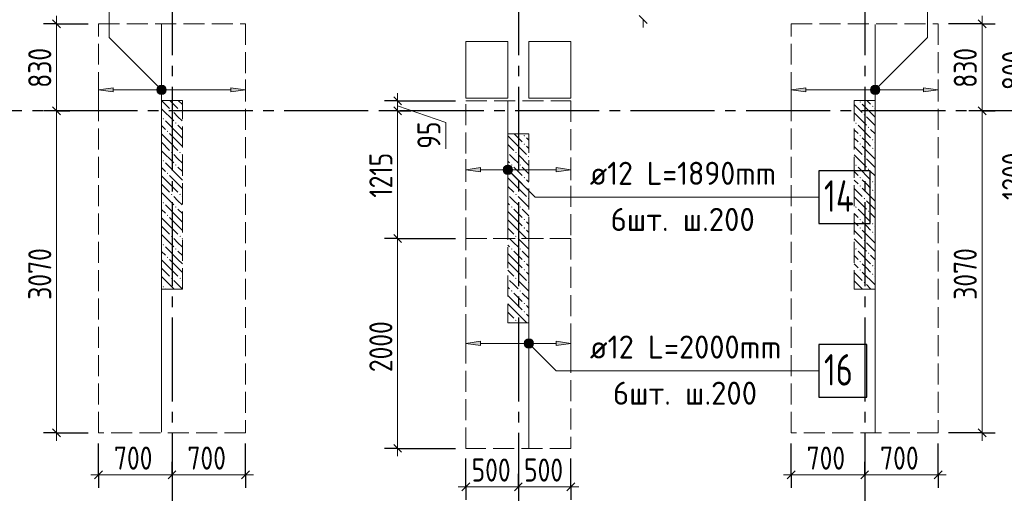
# Model space of a CAD drawing. Header units: millimetres. Extents: x 0 to 61017, y 0 to 42000.
# Tile 11 of 21: x 23489 to 32870, y 23454 to 27969. Entities that reach past the tile are written whole.
import ezdxf

# ---------------------------------------------------------------- set-up
doc = ezdxf.new("R2010")
doc.units = ezdxf.units.MM
doc.linetypes.add('______2', pattern=[270, 200, -70])
doc.linetypes.add('______5', pattern=[1100, 800, -100, 100, -100])
for name, color, linetype, lineweight in [('Standard', 7, 'Continuous', 25), ('ДОП Верх по У', 7, 'Continuous', 25), ('ЖБ Перекрытие верхний уровень', 7, 'Continuous', 35), ('ЖБ Пилон', 7, 'Continuous', 35), ('Оси', 40, '______5', 18), ('Позиционная метка номер позиции', 7, 'Continuous', 13), ('Примечания', 7, 'Continuous', 25)]:
    doc.layers.add(name, color=color, linetype=linetype, lineweight=lineweight)
doc.styles.add('GOST 2.304-81', font='txt')
doc.styles.add('ISOCPEUR', font='txt')

msp = doc.modelspace()

# ---------------------------------------------------------------- hatches: boundary and pattern name
at = {"layer": 'ДОП Верх по У', "linetype": 'Continuous', "lineweight": 13, "transparency": 33554687}
for points in [[(24380, 27280), (24240, 27300), (24380, 27320)], [(30980, 27280), (30840, 27300), (30980, 27320)], [(27880, 26518.8), (27740, 26538.8), (27880, 26558.8)], [(27880, 24862.8), (27740, 24882.8), (27880, 24902.8)]]:
    msp.add_hatch(color=7, dxfattribs=at).paths.add_polyline_path(points, flags=16)
for points in [[(24807.7, 27281.2), (24807.7, 27318.8), (24802.5, 27300)], [(24807.7, 27318.8), (24821.2, 27267.8), (24821.2, 27332.3)], [(24807.7, 27318.8), (24807.7, 27281.2), (24821.2, 27267.8)], [(24821.2, 27332.3), (24840, 27262.5), (24840, 27337.5)], [(24821.2, 27332.3), (24821.2, 27267.8), (24840, 27262.5)], [(24840, 27337.5), (24840, 27262.5), (24858.7, 27267.8)], [(24840, 27337.5), (24858.7, 27267.8), (24858.7, 27332.3)], [(24858.7, 27332.3), (24858.7, 27267.8), (24872.2, 27281.2)], [(24858.7, 27332.3), (24872.2, 27281.2), (24872.2, 27318.8)], [(24872.2, 27318.8), (24872.2, 27281.2), (24877.5, 27300)], [(25500, 27280), (25640, 27300), (25500, 27320)], [(31607.7, 27281.2), (31607.7, 27318.8), (31602.5, 27300)], [(31607.7, 27318.8), (31621.2, 27267.8), (31621.2, 27332.3)], [(31607.7, 27318.8), (31607.7, 27281.2), (31621.2, 27267.8)], [(31621.2, 27332.3), (31640, 27262.5), (31640, 27337.5)], [(31621.2, 27332.3), (31621.2, 27267.8), (31640, 27262.5)], [(31640, 27337.5), (31640, 27262.5), (31658.7, 27267.8)], [(31640, 27337.5), (31658.7, 27267.8), (31658.7, 27332.3)], [(31658.7, 27332.3), (31658.7, 27267.8), (31672.2, 27281.2)], [(31658.7, 27332.3), (31672.2, 27281.2), (31672.2, 27318.8)], [(31672.2, 27318.8), (31672.2, 27281.2), (31677.5, 27300)], [(32100, 27280), (32240, 27300), (32100, 27320)], [(28107.7, 26520.1), (28107.7, 26557.6), (28102.5, 26538.8)], [(28107.7, 26557.6), (28121.2, 26506.6), (28121.2, 26571.1)], [(28107.7, 26557.6), (28107.7, 26520.1), (28121.2, 26506.6)], [(28121.2, 26571.1), (28140, 26501.3), (28140, 26576.3)], [(28121.2, 26571.1), (28121.2, 26506.6), (28140, 26501.3)], [(28140, 26576.3), (28140, 26501.3), (28158.7, 26506.6)], [(28140, 26576.3), (28158.7, 26506.6), (28158.7, 26571.1)], [(28158.7, 26571.1), (28158.7, 26506.6), (28172.2, 26520.1)], [(28158.7, 26571.1), (28172.2, 26520.1), (28172.2, 26557.6)], [(28172.2, 26557.6), (28172.2, 26520.1), (28177.5, 26538.8)], [(28600, 26518.8), (28740, 26538.8), (28600, 26558.8)], [(28307.7, 24864.1), (28307.7, 24901.6), (28302.5, 24882.8)], [(28307.7, 24901.6), (28321.2, 24850.6), (28321.2, 24915.1)], [(28307.7, 24901.6), (28307.7, 24864.1), (28321.2, 24850.6)], [(28321.2, 24915.1), (28340, 24845.3), (28340, 24920.3)], [(28321.2, 24915.1), (28321.2, 24850.6), (28340, 24845.3)], [(28340, 24920.3), (28340, 24845.3), (28358.7, 24850.6)], [(28340, 24920.3), (28358.7, 24850.6), (28358.7, 24915.1)], [(28358.7, 24915.1), (28358.7, 24850.6), (28372.2, 24864.1)], [(28358.7, 24915.1), (28372.2, 24864.1), (28372.2, 24901.6)], [(28372.2, 24901.6), (28372.2, 24864.1), (28377.5, 24882.8)], [(28600, 24862.8), (28740, 24882.8), (28600, 24902.8)]]:
    msp.add_hatch(color=7, dxfattribs=at).paths.add_polyline_path(points)
at = {"layer": 'ЖБ Пилон', "linetype": 'Continuous', "lineweight": 18, "transparency": 33554687}
for points in [[(31490.5, 27183.1), (31496.9, 27189.6), (31503.4, 27183.1), (31496.9, 27176.6)], [(31610.4, 27143.1), (31616.9, 27149.6), (31623.4, 27143.1), (31616.9, 27136.6)], [(24850.5, 27023.1), (24857, 27029.6), (24863.5, 27023.1), (24857, 27016.6)], [(24930.5, 27103.1), (24937, 27109.6), (24943.5, 27103.1), (24937, 27096.6)], [(25010.4, 27103.1), (25016.9, 27109.6), (25023.4, 27103.1), (25016.9, 27096.6)], [(31530.5, 27063.1), (31537, 27069.6), (31543.5, 27063.1), (31537, 27056.6)], [(24970.5, 26983.1), (24977, 26989.6), (24983.5, 26983.1), (24977, 26976.6)], [(31450.5, 26983.1), (31457, 26989.6), (31463.5, 26983.1), (31457, 26976.6)], [(31570.5, 26943.1), (31577, 26949.6), (31583.4, 26943.1), (31577, 26936.6)], [(24890.5, 26903.1), (24897, 26909.6), (24903.4, 26903.1), (24897, 26896.6)], [(28290.5, 26863.1), (28296.9, 26869.6), (28303.4, 26863.1), (28296.9, 26856.6)], [(31490.5, 26863.1), (31496.9, 26869.6), (31503.4, 26863.1), (31496.9, 26856.6)], [(28290.5, 26783.1), (28296.9, 26789.6), (28303.4, 26783.1), (28296.9, 26776.6)], [(31490.5, 26783.1), (31496.9, 26789.6), (31503.4, 26783.1), (31496.9, 26776.6)], [(31610.4, 26823.1), (31616.9, 26829.6), (31623.4, 26823.1), (31616.9, 26816.6)], [(31610.4, 26743.1), (31616.9, 26749.6), (31623.4, 26743.1), (31616.9, 26736.6)], [(24930.5, 26703.1), (24937, 26709.6), (24943.5, 26703.1), (24937, 26696.6)], [(25010.4, 26703.1), (25016.9, 26709.6), (25023.4, 26703.1), (25016.9, 26696.6)], [(28140, 26706.6), (28143.5, 26703.1), (28140, 26699.7)], [(28210.4, 26703.1), (28216.9, 26709.6), (28223.4, 26703.1), (28216.9, 26696.6)], [(28330.5, 26663.1), (28337, 26669.6), (28340, 26666.6), (28340, 26659.7), (28337, 26656.6)], [(31530.5, 26663.1), (31537, 26669.6), (31543.5, 26663.1), (31537, 26656.6)], [(24850.5, 26623.1), (24857, 26629.6), (24863.5, 26623.1), (24857, 26616.6)], [(24970.5, 26583.1), (24977, 26589.6), (24983.5, 26583.1), (24977, 26576.6)], [(28170.5, 26583.1), (28177, 26589.6), (28183.5, 26583.1), (28177, 26576.6)], [(28250.5, 26583.1), (28257, 26589.6), (28263.5, 26583.1), (28257, 26576.6)], [(31450.5, 26583.1), (31457, 26589.6), (31463.5, 26583.1), (31457, 26576.6)], [(24890.5, 26503.1), (24897, 26509.6), (24903.4, 26503.1), (24897, 26496.6)], [(28290.5, 26463.1), (28296.9, 26469.6), (28303.4, 26463.1), (28296.9, 26456.6)], [(31490.5, 26463.1), (31496.9, 26469.6), (31503.4, 26463.1), (31496.9, 26456.6)], [(31570.5, 26543.1), (31577, 26549.6), (31583.4, 26543.1), (31577, 26536.6)], [(28290.5, 26383.1), (28296.9, 26389.6), (28303.4, 26383.1), (28296.9, 26376.6)], [(31490.5, 26383.1), (31496.9, 26389.6), (31503.4, 26383.1), (31496.9, 26376.6)], [(31610.4, 26423.1), (31616.9, 26429.6), (31623.4, 26423.1), (31616.9, 26416.6)], [(24930.5, 26303.1), (24937, 26309.6), (24943.5, 26303.1), (24937, 26296.6)], [(25010.4, 26303.1), (25016.9, 26309.6), (25023.4, 26303.1), (25016.9, 26296.6)], [(28140, 26306.6), (28143.5, 26303.1), (28140, 26299.7)], [(28210.4, 26303.1), (28216.9, 26309.6), (28223.4, 26303.1), (28216.9, 26296.6)], [(28330.5, 26263.1), (28337, 26269.6), (28340, 26266.6), (28340, 26259.7), (28337, 26256.6)], [(31530.5, 26263.1), (31537, 26269.6), (31543.5, 26263.1), (31537, 26256.6)], [(31610.4, 26343.1), (31616.9, 26349.6), (31623.4, 26343.1), (31616.9, 26336.6)], [(24850.5, 26223.1), (24857, 26229.6), (24863.5, 26223.1), (24857, 26216.6)], [(24970.5, 26183.1), (24977, 26189.6), (24983.5, 26183.1), (24977, 26176.6)], [(28170.5, 26183.1), (28177, 26189.6), (28183.5, 26183.1), (28177, 26176.6)], [(28250.5, 26183.1), (28257, 26189.6), (28263.5, 26183.1), (28257, 26176.6)], [(31450.5, 26183.1), (31457, 26189.6), (31463.5, 26183.1), (31457, 26176.6)], [(24890.5, 26103.1), (24897, 26109.6), (24903.4, 26103.1), (24897, 26096.6)], [(31570.5, 26143.1), (31577, 26149.6), (31583.4, 26143.1), (31577, 26136.6)], [(28290.5, 26063.1), (28296.9, 26069.6), (28303.4, 26063.1), (28296.9, 26056.6)], [(28290.5, 25983.1), (28296.9, 25989.6), (28303.4, 25983.1), (28296.9, 25976.6)], [(31490.5, 26063.1), (31496.9, 26069.6), (31503.4, 26063.1), (31496.9, 26056.6)], [(31490.5, 25983.1), (31496.9, 25989.6), (31503.4, 25983.1), (31496.9, 25976.6)], [(31610.4, 26023.1), (31616.9, 26029.6), (31623.4, 26023.1), (31616.9, 26016.6)], [(24930.5, 25903.1), (24937, 25909.6), (24943.5, 25903.1), (24937, 25896.6)], [(25010.4, 25903.1), (25016.9, 25909.6), (25023.4, 25903.1), (25016.9, 25896.6)], [(28140, 25906.6), (28143.5, 25903.1), (28140, 25899.7)], [(28210.4, 25903.1), (28216.9, 25909.6), (28223.4, 25903.1), (28216.9, 25896.6)], [(31610.4, 25943.1), (31616.9, 25949.6), (31623.4, 25943.1), (31616.9, 25936.6)], [(24850.5, 25823.1), (24857, 25829.6), (24863.5, 25823.1), (24857, 25816.6)], [(28330.5, 25863.1), (28337, 25869.6), (28340, 25866.6), (28340, 25859.7), (28337, 25856.6)], [(31530.5, 25863.1), (31537, 25869.6), (31543.5, 25863.1), (31537, 25856.6)], [(24890.5, 25703.1), (24897, 25709.6), (24903.4, 25703.1), (24897, 25696.6)], [(24970.5, 25783.1), (24977, 25789.6), (24983.5, 25783.1), (24977, 25776.6)], [(28170.5, 25783.1), (28177, 25789.6), (28183.5, 25783.1), (28177, 25776.6)], [(28250.5, 25783.1), (28257, 25789.6), (28263.5, 25783.1), (28257, 25776.6)], [(31450.5, 25783.1), (31457, 25789.6), (31463.5, 25783.1), (31457, 25776.6)], [(31570.5, 25743.1), (31577, 25749.6), (31583.4, 25743.1), (31577, 25736.6)], [(28290.5, 25663.1), (28296.9, 25669.6), (28303.4, 25663.1), (28296.9, 25656.6)], [(31490.5, 25663.1), (31496.9, 25669.6), (31503.4, 25663.1), (31496.9, 25656.6)], [(31610.4, 25623.1), (31616.9, 25629.6), (31623.4, 25623.1), (31616.9, 25616.6)], [(28290.5, 25583.1), (28296.9, 25589.6), (28303.4, 25583.1), (28296.9, 25576.6)], [(31490.5, 25583.1), (31496.9, 25589.6), (31503.4, 25583.1), (31496.9, 25576.6)], [(31610.4, 25543.1), (31616.9, 25549.6), (31623.4, 25543.1), (31616.9, 25536.6)], [(24850.5, 25423.1), (24857, 25429.6), (24863.5, 25423.1), (24857, 25416.6)], [(24930.5, 25503.1), (24937, 25509.6), (24943.5, 25503.1), (24937, 25496.6)], [(25010.4, 25503.1), (25016.9, 25509.6), (25023.4, 25503.1), (25016.9, 25496.6)], [(28140, 25506.6), (28143.5, 25503.1), (28140, 25499.7)], [(28210.4, 25503.1), (28216.9, 25509.6), (28223.4, 25503.1), (28216.9, 25496.6)], [(28330.5, 25463.1), (28337, 25469.6), (28340, 25466.6), (28340, 25459.7), (28337, 25456.6)], [(31530.5, 25463.1), (31537, 25469.6), (31543.5, 25463.1), (31537, 25456.6)], [(28170.5, 25383.1), (28177, 25389.6), (28183.5, 25383.1), (28177, 25376.6)], [(28250.5, 25383.1), (28257, 25389.6), (28263.5, 25383.1), (28257, 25376.6)], [(28290.5, 25263.1), (28296.9, 25269.6), (28303.4, 25263.1), (28296.9, 25256.6)], [(28290.5, 25183.1), (28296.9, 25189.6), (28303.4, 25183.1), (28296.9, 25176.6)], [(28140, 25106.6), (28143.5, 25103.1), (28140, 25099.7)], [(28210.4, 25103.1), (28216.9, 25109.6), (28223.4, 25103.1), (28216.9, 25096.6)]]:
    msp.add_hatch(color=7, dxfattribs=at).paths.add_polyline_path(points, flags=16)
at = {"layer": 'Позиционная метка номер позиции', "linetype": 'Continuous', "lineweight": 13, "transparency": 33554687}
for points in [[(24808.2, 27268.2), (24851.4, 27343.3), (24796.7, 27288.5)], [(24796.7, 27288.5), (24851.4, 27343.3), (24828.5, 27343.3)], [(24796.7, 27288.5), (24828.5, 27343.3), (24796.7, 27311.5)], [(24796.7, 27311.5), (24828.5, 27343.3), (24808.2, 27331.8)], [(24808.2, 27268.2), (24871.8, 27331.8), (24851.4, 27343.3)], [(24828.5, 27256.7), (24871.8, 27331.8), (24808.2, 27268.2)], [(24828.5, 27256.7), (24883.3, 27311.5), (24871.8, 27331.8)], [(24851.4, 27256.7), (24883.3, 27311.5), (24828.5, 27256.7)], [(24851.4, 27256.7), (24883.3, 27288.5), (24883.3, 27311.5)], [(31596.7, 27311.5), (31671.8, 27268.2), (31608.2, 27331.8)], [(31596.7, 27288.5), (31651.4, 27256.7), (31596.7, 27311.5)], [(31596.7, 27311.5), (31651.4, 27256.7), (31671.8, 27268.2)], [(31608.2, 27331.8), (31683.3, 27288.5), (31628.5, 27343.3)], [(31608.2, 27331.8), (31671.8, 27268.2), (31683.3, 27288.5)], [(31628.5, 27343.3), (31683.3, 27288.5), (31683.3, 27311.5)], [(31628.5, 27343.3), (31683.3, 27311.5), (31651.4, 27343.3)], [(31651.4, 27343.3), (31683.3, 27311.5), (31671.8, 27331.8)], [(24883.3, 27288.5), (24851.4, 27256.7), (24871.8, 27268.2)], [(31628.5, 27256.7), (31596.7, 27288.5), (31608.2, 27268.2)], [(31596.7, 27288.5), (31628.5, 27256.7), (31651.4, 27256.7)], [(28096.7, 26550.3), (28128.5, 26582.1), (28108.2, 26570.7)], [(28128.5, 26582.1), (28096.7, 26550.3), (28096.7, 26527.4)], [(28128.5, 26582.1), (28096.7, 26527.4), (28151.4, 26582.1)], [(28151.4, 26582.1), (28096.7, 26527.4), (28108.2, 26507)], [(28151.4, 26582.1), (28108.2, 26507), (28171.8, 26570.7)], [(28171.8, 26570.7), (28108.2, 26507), (28128.5, 26495.6)], [(28171.8, 26570.7), (28128.5, 26495.6), (28183.3, 26550.3)], [(28183.3, 26550.3), (28128.5, 26495.6), (28151.4, 26495.6)], [(28183.3, 26550.3), (28151.4, 26495.6), (28183.3, 26527.4)], [(28183.3, 26527.4), (28151.4, 26495.6), (28171.8, 26507)], [(28296.7, 24894.3), (28328.5, 24926.1), (28308.2, 24914.7)], [(28328.5, 24926.1), (28296.7, 24894.3), (28296.7, 24871.4)], [(28328.5, 24926.1), (28296.7, 24871.4), (28351.4, 24926.1)], [(28351.4, 24926.1), (28296.7, 24871.4), (28308.2, 24851)], [(28351.4, 24926.1), (28308.2, 24851), (28371.8, 24914.7)], [(28371.8, 24914.7), (28308.2, 24851), (28328.5, 24839.6)], [(28371.8, 24914.7), (28328.5, 24839.6), (28383.3, 24894.3)], [(28383.3, 24894.3), (28328.5, 24839.6), (28351.4, 24839.6)], [(28383.3, 24894.3), (28351.4, 24839.6), (28383.3, 24871.4)], [(28383.3, 24871.4), (28351.4, 24839.6), (28371.8, 24851)]]:
    msp.add_hatch(color=7, dxfattribs=at).paths.add_polyline_path(points)

# ---------------------------------------------------------------- linework, layer by layer
at = {"layer": 'Standard', "color": 7, "linetype": 'Continuous', "lineweight": 25, "transparency": 33554687}
for p, q in [((23802.5, 27967.5), (23877.5, 27892.5)), ((29392.7, 28007.5), (29467.7, 27932.5)), ((32621, 27967.5), (32696, 27892.5)), ((27052.5, 27232.3), (27127.5, 27157.3)), ((23802.5, 27137.5), (23877.5, 27062.5)), ((27052.5, 27137.5), (27127.5, 27062.5)), ((32621, 27137.5), (32696, 27062.5)), ((27052.5, 25920.3), (27127.5, 25845.3)), ((23802.5, 24067.5), (23877.5, 23992.5)), ((32621, 24067.5), (32696, 23992.5)), ((27052.5, 23920.3), (27127.5, 23845.3)), ((24277.5, 23667.5), (24202.5, 23592.5)), ((24977.5, 23667.5), (24902.5, 23592.5)), ((25677.5, 23667.5), (25602.5, 23592.5)), ((30802.5, 23592.5), (30877.5, 23667.5)), ((31502.5, 23592.5), (31577.5, 23667.5)), ((32202.5, 23592.5), (32277.5, 23667.5)), ((27702.5, 23478.5), (27777.5, 23553.5)), ((28202.5, 23478.5), (28277.5, 23553.5)), ((28702.5, 23478.5), (28777.5, 23553.5))]:
    msp.add_line(p, q, dxfattribs=at)
at = {"layer": 'Standard', "color": 7, "linetype": 'Continuous', "lineweight": 13, "transparency": 33554687}
for p, q in [((23840, 27930), (23840, 28005)), ((29430.2, 27970), (29430.2, 27895)), ((32658.5, 27930), (32658.5, 28005)), ((27090, 27194.8), (27090, 27269.8)), ((27090, 27194.8), (27090, 27100)), ((27090, 27147.4), (27547.9, 26988.3)), ((23840, 27100), (23840, 24030)), ((32658.5, 27100), (32658.5, 24030)), ((27547.9, 26988.3), (27547.9, 26738.2)), ((23840, 24030), (23840, 23955)), ((32658.5, 24030), (32658.5, 23955)), ((27090, 23882.8), (27090, 23807.8)), ((24240, 23630), (24165, 23630)), ((24940, 23630), (24240, 23630)), ((25640, 23630), (24940, 23630)), ((25640, 23630), (25715, 23630)), ((30840, 23630), (30765, 23630)), ((30840, 23630), (31540, 23630)), ((31540, 23630), (32240, 23630)), ((32240, 23630), (32315, 23630)), ((27740, 23516), (27665, 23516)), ((27740, 23516), (28240, 23516)), ((28240, 23516), (28740, 23516)), ((28740, 23516), (28815, 23516))]:
    msp.add_line(p, q, dxfattribs=at)
at = {"layer": 'Standard', "color": 251, "linetype": 'Continuous', "lineweight": -3, "true_color": 0x656565, "transparency": 33554687}
for p, q in [((23840, 27930), (23715, 27930)), ((23840, 27930), (23965, 27930)), ((23840, 27930), (24140, 27930)), ((32658.5, 27930), (32340, 27930)), ((32658.5, 27930), (32533.5, 27930)), ((32658.5, 27930), (32783.5, 27930)), ((27090, 27194.8), (26965, 27194.8)), ((27090, 27194.8), (27215, 27194.8)), ((27090, 27194.8), (27640, 27194.8)), ((23840, 27100), (23715, 27100)), ((23840, 27100), (23826.7, 27100)), ((23840, 27100), (23965, 27100)), ((27090, 27100), (26965, 27100)), ((27090, 27100), (27053.2, 27100)), ((27090, 27100), (27215, 27100)), ((32658.5, 27100), (32533.5, 27100)), ((32658.5, 27100), (32783.5, 27100)), ((32658.5, 27100), (32658.5, 27100)), ((27090, 25882.8), (26965, 25882.8)), ((27090, 25882.8), (27215, 25882.8)), ((23840, 24030), (23715, 24030)), ((23840, 24030), (23965, 24030)), ((23840, 24030), (24140, 24030)), ((32658.5, 24030), (32340, 24030)), ((32658.5, 24030), (32533.5, 24030)), ((32658.5, 24030), (32783.5, 24030)), ((24240, 23630), (24240, 23930)), ((25640, 23630), (25640, 23930)), ((30840, 23630), (30840, 23930)), ((32240, 23630), (32240, 23930)), ((27090, 23882.8), (26965, 23882.8)), ((27090, 23882.8), (27215, 23882.8)), ((27090, 23882.8), (27640, 23882.8)), ((24240, 23630), (24240, 23755)), ((24940, 23630), (24940, 23755)), ((25640, 23630), (25640, 23755)), ((27740, 23516), (27740, 23786)), ((28740, 23516), (28740, 23786)), ((30840, 23630), (30840, 23755)), ((31540, 23630), (31540, 23755)), ((32240, 23630), (32240, 23755)), ((24240, 23630), (24240, 23505)), ((24940, 23630), (24940, 23505)), ((24940, 23630), (24940, 23630)), ((25640, 23630), (25640, 23505)), ((27740, 23516), (27740, 23641)), ((28240, 23516), (28240, 23641)), ((28740, 23516), (28740, 23641)), ((30840, 23630), (30840, 23505)), ((31540, 23630), (31540, 23505)), ((31540, 23630), (31540, 23630)), ((32240, 23630), (32240, 23505)), ((27740, 23516), (27740, 23391)), ((28240, 23516), (28240, 23391)), ((28240, 23516), (28240, 23516)), ((28740, 23516), (28740, 23391))]:
    msp.add_line(p, q, dxfattribs=at)
at = {"layer": 'Standard', "color": 7, "linetype": 'Continuous', "lineweight": 13, "transparency": 33554687}
for points in [[(23840, 27930), (23840, 27225.7), (23840, 27225.7), (23840, 27100)], [(32658.5, 27930), (32658.5, 27231), (32658.5, 27231), (32658.5, 27100)], [(27090, 27100), (27090, 26202.2), (27090, 26202.2), (27090, 25882.8)], [(27090, 25882.8), (27090, 24680.5), (27090, 24680.5), (27090, 23882.8)]]:
    msp.add_lwpolyline(points, dxfattribs=at)
at = {"layer": 'Standard', "color": 251, "linetype": 'Continuous', "lineweight": -3, "true_color": 0x656565, "transparency": 33554687}
msp.add_lwpolyline([(27090, 25882.8), (27354, 25882.8), (27354, 25882.8), (27640, 25882.8)], dxfattribs=at)
at = {"layer": 'ДОП Верх по У', "color": 7, "linetype": 'Continuous', "lineweight": 18, "transparency": 33554687}
for p, q in [((24840, 27924), (24840, 24036)), ((31640, 27924), (31640, 24036)), ((28140, 25888.8), (28140, 27188.8)), ((28340, 25876.8), (28340, 23888.8))]:
    msp.add_line(p, q, dxfattribs=at)
at = {"layer": 'ДОП Верх по У', "color": 251, "linetype": 'Continuous', "lineweight": 13, "true_color": 0x494949, "transparency": 33554687}
for p, q in [((24240, 27300), (24240, 27400)), ((25640, 27300), (25640, 27400)), ((30840, 27300), (30840, 27400)), ((32240, 27300), (32240, 27400)), ((24240, 27300), (24380, 27320)), ((24380, 27320), (24380, 27280)), ((24840, 27337.5), (24840, 27337.5)), ((25640, 27300), (25500, 27320)), ((25500, 27320), (25500, 27280)), ((30840, 27300), (30980, 27320)), ((30980, 27320), (30980, 27280)), ((31640, 27337.5), (31640, 27337.5)), ((32240, 27300), (32100, 27320)), ((32100, 27320), (32100, 27280)), ((24380, 27280), (24240, 27300)), ((24240, 27300), (24240, 27200)), ((24240, 27300), (24240, 27300)), ((24380, 27300), (24810, 27300)), ((24840, 27262.5), (24840, 27262.5)), ((24870, 27300), (25500, 27300)), ((25500, 27280), (25640, 27300)), ((25640, 27300), (25640, 27200)), ((25640, 27300), (25640, 27300)), ((30980, 27280), (30840, 27300)), ((30840, 27300), (30840, 27200)), ((30840, 27300), (30840, 27300)), ((30980, 27300), (31610, 27300)), ((31640, 27262.5), (31640, 27262.5)), ((31670, 27300), (32100, 27300)), ((32100, 27280), (32240, 27300)), ((32240, 27300), (32240, 27200)), ((32240, 27300), (32240, 27300)), ((27740, 26538.8), (27740, 26638.8)), ((27740, 26538.8), (27880, 26558.8)), ((27880, 26558.8), (27880, 26518.8)), ((28140, 26576.3), (28140, 26576.3)), ((28740, 26538.8), (28600, 26558.8)), ((28600, 26558.8), (28600, 26518.8)), ((28740, 26538.8), (28740, 26638.8)), ((27880, 26518.8), (27740, 26538.8)), ((27740, 26538.8), (27740, 26438.8)), ((27740, 26538.8), (27740, 26538.8)), ((27880, 26538.8), (28110, 26538.8)), ((28140, 26501.3), (28140, 26501.3)), ((28170, 26538.8), (28600, 26538.8)), ((28600, 26518.8), (28740, 26538.8)), ((28740, 26538.8), (28740, 26438.8)), ((28740, 26538.8), (28740, 26538.8)), ((27740, 24882.8), (27740, 24982.8)), ((28740, 24882.8), (28740, 24982.8)), ((27740, 24882.8), (27880, 24902.8)), ((27880, 24862.8), (27740, 24882.8)), ((27740, 24882.8), (27740, 24782.8)), ((27740, 24882.8), (27740, 24882.8)), ((27880, 24902.8), (27880, 24862.8)), ((27880, 24882.8), (28310, 24882.8)), ((28340, 24920.3), (28340, 24920.3)), ((28370, 24882.8), (28600, 24882.8)), ((28740, 24882.8), (28600, 24902.8)), ((28600, 24902.8), (28600, 24862.8)), ((28600, 24862.8), (28740, 24882.8)), ((28740, 24882.8), (28740, 24782.8)), ((28740, 24882.8), (28740, 24882.8)), ((28340, 24845.3), (28340, 24845.3))]:
    msp.add_line(p, q, dxfattribs=at)
at = {"layer": 'ДОП Верх по У', "color": 7, "linetype": 'Continuous', "lineweight": 13, "transparency": 33554687}
for p, q in [((28901.6, 26277.2), (30943.6, 26277.2)), ((28901.6, 24621.2), (30987.6, 24621.2))]:
    msp.add_line(p, q, dxfattribs=at)
at = {"layer": 'ДОП Верх по У', "color": 7, "linetype": 'Continuous', "lineweight": 25, "transparency": 33554687}
for points in [[(31101.6, 26027.2), (31591.6, 26027.2), (31591.6, 26527.2), (31101.6, 26527.2), (31101.6, 26027.2)], [(31101.6, 24371.2), (31561.6, 24371.2), (31561.6, 24871.2), (31101.6, 24871.2), (31101.6, 24371.2)]]:
    msp.add_lwpolyline(points, dxfattribs=at)
at = {"layer": 'ДОП Верх по У', "color": 251, "linetype": 'Continuous', "lineweight": 13, "true_color": 0x494949, "transparency": 33554687}
for centre in [(24840, 27300), (31640, 27300), (28140, 26538.8), (28340, 24882.8)]:
    msp.add_circle(centre, 37.5, dxfattribs=at)
at = {"layer": 'ЖБ Перекрытие верхний уровень', "color": 7, "linetype": 'Continuous', "lineweight": 18, "transparency": 33554687}
for p, q in [((28140, 27759.8), (27740, 27759.8)), ((27740, 27759.8), (27740, 27219.8)), ((28140, 27219.8), (28140, 27759.8)), ((28740, 27759.8), (28340, 27759.8)), ((28340, 27759.8), (28340, 27219.8)), ((28740, 27219.8), (28740, 27759.8)), ((27740, 27219.8), (28140, 27219.8)), ((28340, 27219.8), (28740, 27219.8))]:
    msp.add_line(p, q, dxfattribs=at)
at = {"layer": 'ЖБ Пилон', "color": 253, "linetype": '______2', "lineweight": 13, "true_color": 0xa0a0a0, "transparency": 33554687}
for p, q in [((24840, 27200), (24840, 25400)), ((25040, 27200), (24840, 27200)), ((25040, 25400), (25040, 27200)), ((31440, 27200), (31440, 25400)), ((31640, 27200), (31440, 27200)), ((31640, 25400), (31640, 27200)), ((28140, 26880), (28140, 25080)), ((28340, 26880), (28140, 26880)), ((28340, 25080), (28340, 26880)), ((24840, 25400), (25040, 25400)), ((31440, 25400), (31640, 25400)), ((28140, 25080), (28340, 25080))]:
    msp.add_line(p, q, dxfattribs=at)
at = {"layer": 'ЖБ Пилон', "color": 9, "linetype": 'Continuous', "lineweight": 18, "true_color": 0xc7c7c7, "transparency": 33554687}
for p, q in [((24840, 27120.1), (24957, 27003.1)), ((24840.1, 27200), (24916.9, 27123.1)), ((24920.1, 27200), (24997, 27123.1)), ((25000.1, 27200), (25040, 27160.1)), ((31440, 27160.1), (31516.9, 27083.1)), ((31516.9, 27163.1), (31637, 27043.1)), ((31596.9, 27163.1), (31560.1, 27200)), ((31637, 27123.1), (31640, 27120.1)), ((24997, 27043.1), (24957, 27083.1)), ((25037, 27003.1), (24997, 27043.1)), ((25037, 27083.1), (25040, 27080.1)), ((31440, 27080.1), (31557, 26963.1)), ((31557, 27043.1), (31640, 26960.1)), ((24840, 26960.1), (24877, 26923.1)), ((24997, 26883.1), (24877, 27003.1)), ((24997, 26963.1), (25040, 26920.1)), ((31477, 26963.1), (31596.9, 26843.1)), ((24916.9, 26803.1), (24840, 26880.1)), ((24916.9, 26883.1), (24997, 26803.1)), ((24997, 26883.1), (25040, 26840.1)), ((28140, 26860.1), (28196.9, 26803.1)), ((28200.1, 26880), (28277, 26803.1)), ((28340, 26820.1), (28316.9, 26843.1)), ((31440, 26920.1), (31477, 26883.1)), ((31440, 26840.1), (31477, 26803.1)), ((31557, 26803.1), (31516.9, 26843.1)), ((31640, 26880.1), (31596.9, 26923.1)), ((24840, 26800.1), (24916.9, 26723.1)), ((24916.9, 26803.1), (24997, 26723.1)), ((24997, 26803.1), (25040, 26760.1)), ((28140, 26780.1), (28196.9, 26723.1)), ((28196.9, 26803.1), (28316.9, 26683.1)), ((28316.9, 26763.1), (28340, 26740.1)), ((31440, 26760.1), (31516.9, 26683.1)), ((31516.9, 26763.1), (31637, 26643.1)), ((31596.9, 26763.1), (31557, 26803.1)), ((31637, 26803.1), (31640, 26800.1)), ((24840, 26720.1), (24957, 26603.1)), ((24997, 26643.1), (24957, 26683.1)), ((25037, 26683.1), (25040, 26680.1)), ((28196.9, 26643.1), (28157, 26683.1)), ((28237, 26683.1), (28340, 26580.1)), ((31440, 26680.1), (31557, 26563.1)), ((31637, 26723.1), (31640, 26720.1)), ((24840, 26560.1), (24877, 26523.1)), ((24997, 26483.1), (24877, 26603.1)), ((25037, 26603.1), (24997, 26643.1)), ((24997, 26563.1), (25040, 26520.1)), ((28140, 26620.1), (28157, 26603.1)), ((28237, 26603.1), (28196.9, 26643.1)), ((28196.9, 26563.1), (28277, 26483.1)), ((28277, 26563.1), (28340, 26500.1)), ((31477, 26563.1), (31596.9, 26443.1)), ((31557, 26643.1), (31640, 26560.1)), ((24916.9, 26403.1), (24840, 26480.1)), ((24916.9, 26483.1), (24997, 26403.1)), ((24997, 26483.1), (25040, 26440.1)), ((28196.9, 26483.1), (28140, 26540.1)), ((28140, 26460.1), (28196.9, 26403.1)), ((28196.9, 26483.1), (28277, 26403.1)), ((31440, 26520.1), (31477, 26483.1)), ((31640, 26480.1), (31596.9, 26523.1)), ((24840, 26400.1), (24916.9, 26323.1)), ((24916.9, 26403.1), (24997, 26323.1)), ((24997, 26403.1), (25040, 26360.1)), ((28140, 26380.1), (28196.9, 26323.1)), ((28196.9, 26403.1), (28316.9, 26283.1)), ((28340, 26420.1), (28316.9, 26443.1)), ((28316.9, 26363.1), (28340, 26340.1)), ((31440, 26440.1), (31477, 26403.1)), ((31557, 26403.1), (31516.9, 26443.1)), ((31516.9, 26363.1), (31637, 26243.1)), ((31596.9, 26363.1), (31557, 26403.1)), ((31637, 26403.1), (31640, 26400.1)), ((24840, 26320.1), (24957, 26203.1)), ((24997, 26243.1), (24957, 26283.1)), ((25037, 26283.1), (25040, 26280.1)), ((28196.9, 26243.1), (28157, 26283.1)), ((28237, 26283.1), (28340, 26180.1)), ((31440, 26360.1), (31516.9, 26283.1)), ((31440, 26280.1), (31557, 26163.1)), ((31637, 26323.1), (31640, 26320.1)), ((24997, 26083.1), (24877, 26203.1)), ((25037, 26203.1), (24997, 26243.1)), ((28140, 26220.1), (28157, 26203.1)), ((28237, 26203.1), (28196.9, 26243.1)), ((31557, 26243.1), (31640, 26160.1)), ((24840, 26160.1), (24877, 26123.1)), ((24916.9, 26083.1), (24997, 26003.1)), ((24997, 26163.1), (25040, 26120.1)), ((24997, 26083.1), (25040, 26040.1)), ((28196.9, 26083.1), (28140, 26140.1)), ((28196.9, 26163.1), (28277, 26083.1)), ((28196.9, 26083.1), (28277, 26003.1)), ((28277, 26163.1), (28340, 26100.1)), ((31440, 26120.1), (31477, 26083.1)), ((31477, 26163.1), (31596.9, 26043.1)), ((31640, 26080.1), (31596.9, 26123.1)), ((24916.9, 26003.1), (24840, 26080.1)), ((24840, 26000.1), (24916.9, 25923.1)), ((24916.9, 26003.1), (24997, 25923.1)), ((24997, 26003.1), (25040, 25960.1)), ((28140, 26060.1), (28196.9, 26003.1)), ((28196.9, 26003.1), (28316.9, 25883.1)), ((28340, 26020.1), (28316.9, 26043.1)), ((31440, 26040.1), (31477, 26003.1)), ((31557, 26003.1), (31516.9, 26043.1)), ((31596.9, 25963.1), (31557, 26003.1)), ((31637, 26003.1), (31640, 26000.1)), ((24840, 25920.1), (24957, 25803.1)), ((28140, 25980.1), (28196.9, 25923.1)), ((28316.9, 25963.1), (28340, 25940.1)), ((31440, 25960.1), (31516.9, 25883.1)), ((31516.9, 25963.1), (31637, 25843.1)), ((31637, 25923.1), (31640, 25920.1)), ((24997, 25683.1), (24877, 25803.1)), ((24997, 25843.1), (24957, 25883.1)), ((25037, 25803.1), (24997, 25843.1)), ((25037, 25883.1), (25040, 25880.1)), ((28140, 25820.1), (28157, 25803.1)), ((28196.9, 25843.1), (28157, 25883.1)), ((28237, 25803.1), (28196.9, 25843.1)), ((28237, 25883.1), (28340, 25780.1)), ((31440, 25880.1), (31557, 25763.1)), ((31557, 25843.1), (31640, 25760.1)), ((24840, 25760.1), (24877, 25723.1)), ((24997, 25763.1), (25040, 25720.1)), ((28196.9, 25683.1), (28140, 25740.1)), ((28196.9, 25763.1), (28277, 25683.1)), ((28277, 25763.1), (28340, 25700.1)), ((31440, 25720.1), (31477, 25683.1)), ((31477, 25763.1), (31596.9, 25643.1)), ((31640, 25680.1), (31596.9, 25723.1)), ((24916.9, 25603.1), (24840, 25680.1)), ((24916.9, 25683.1), (24997, 25603.1)), ((24997, 25683.1), (25040, 25640.1)), ((28140, 25660.1), (28196.9, 25603.1)), ((28196.9, 25683.1), (28277, 25603.1)), ((28340, 25620.1), (28316.9, 25643.1)), ((31440, 25640.1), (31477, 25603.1)), ((31557, 25603.1), (31516.9, 25643.1)), ((24840, 25600.1), (24916.9, 25523.1)), ((24840, 25520.1), (24957, 25403.1)), ((24916.9, 25603.1), (24997, 25523.1)), ((24997, 25603.1), (25040, 25560.1)), ((28140, 25580.1), (28196.9, 25523.1)), ((28196.9, 25603.1), (28316.9, 25483.1)), ((28316.9, 25563.1), (28340, 25540.1)), ((31440, 25560.1), (31516.9, 25483.1)), ((31516.9, 25563.1), (31637, 25443.1)), ((31596.9, 25563.1), (31557, 25603.1)), ((31637, 25603.1), (31640, 25600.1)), ((31637, 25523.1), (31640, 25520.1)), ((24997, 25443.1), (24957, 25483.1)), ((25037, 25403.1), (24997, 25443.1)), ((25037, 25483.1), (25040, 25480.1)), ((28196.9, 25443.1), (28157, 25483.1)), ((28237, 25403.1), (28196.9, 25443.1)), ((28237, 25483.1), (28340, 25380.1)), ((31440, 25480.1), (31520.1, 25400)), ((31557, 25443.1), (31600.1, 25400)), ((24880.1, 25400), (24877, 25403.1)), ((28140, 25420.1), (28157, 25403.1)), ((28196.9, 25283.1), (28140, 25340.1)), ((28196.9, 25363.1), (28277, 25283.1)), ((28277, 25363.1), (28340, 25300.1)), ((28140, 25260.1), (28196.9, 25203.1)), ((28196.9, 25283.1), (28277, 25203.1)), ((28340, 25220.1), (28316.9, 25243.1)), ((28140, 25180.1), (28196.9, 25123.1)), ((28196.9, 25203.1), (28316.9, 25083.1)), ((28316.9, 25163.1), (28340, 25140.1)), ((28160.1, 25080), (28157, 25083.1)), ((28237, 25083.1), (28240.1, 25080))]:
    msp.add_line(p, q, dxfattribs=at)
at = {"layer": 'Оси', "color": 8, "linetype": '______5', "lineweight": -3, "transparency": 33554687}
for p, q in [((24940, 35030), (24940, 15970)), ((28240, 35030), (28240, 15970)), ((31540, 35030), (31540, 15970)), ((49910, 27100), (4600, 27100))]:
    msp.add_line(p, q, dxfattribs=at)
at = {"layer": 'Позиционная метка номер позиции', "color": 7, "linetype": 'Continuous', "lineweight": 13, "transparency": 33554687}
for p, q in [((24808.2, 27331.8), (24808.2, 27331.8)), ((24871.8, 27331.8), (24871.8, 27331.8)), ((31608.2, 27331.8), (31608.2, 27331.8)), ((31671.8, 27331.8), (31671.8, 27331.8)), ((24808.2, 27268.2), (24808.2, 27268.2)), ((24871.8, 27268.2), (24871.8, 27268.2)), ((31608.2, 27268.2), (31608.2, 27268.2)), ((31671.8, 27268.2), (31671.8, 27268.2)), ((28108.2, 26570.7), (28108.2, 26570.7)), ((28171.8, 26570.7), (28171.8, 26570.7)), ((28108.2, 26507), (28108.2, 26507)), ((28171.8, 26507), (28171.8, 26507)), ((28308.2, 24914.7), (28308.2, 24914.7)), ((28371.8, 24914.7), (28371.8, 24914.7)), ((28308.2, 24851), (28308.2, 24851)), ((28371.8, 24851), (28371.8, 24851))]:
    msp.add_line(p, q, dxfattribs=at)
for points in [[(24840, 27300), (24340, 27800), (24340, 28890), (26940, 28890)], [(31640, 27300), (32140, 27800), (32140, 28890), (29540, 28890)], [(28140, 26538.8), (28401.6, 26277.2), (31101.6, 26277.2)], [(28340, 24882.8), (28601.6, 24621.2), (31101.6, 24621.2)]]:
    msp.add_lwpolyline(points, dxfattribs=at)
for centre in [(24840, 27300), (31640, 27300), (28140, 26538.8), (28340, 24882.8)]:
    msp.add_circle(centre, 45, dxfattribs=at)
at = {"layer": 'Примечания', "color": 7, "linetype": '______2', "lineweight": 18, "transparency": 33554687}
for p, q in [((24240, 27930), (25640, 27930)), ((24240, 24030), (24240, 27930)), ((25640, 27930), (25640, 24030)), ((30840, 27930), (32240, 27930)), ((30840, 24030), (30840, 27930)), ((32240, 27930), (32240, 24030)), ((27740, 27194.8), (28740, 27194.8)), ((27740, 25882.8), (27740, 27194.8)), ((28740, 27194.8), (28740, 25882.8)), ((28740, 25882.8), (27740, 25882.8)), ((27740, 25882.8), (28740, 25882.8)), ((27740, 23882.8), (27740, 25882.8)), ((28740, 25882.8), (28740, 23882.8)), ((25640, 24030), (24240, 24030)), ((32240, 24030), (30840, 24030)), ((28740, 23882.8), (27740, 23882.8))]:
    msp.add_line(p, q, dxfattribs=at)

# ---------------------------------------------------------------- texts
at = {"layer": 'Standard', "color": 7, "linetype": 'Continuous', "lineweight": 25, "transparency": 33554687, "char_height": 220, "attachment_point": 7, "rotation": 90, "style": 'GOST 2.304-81'}
for s, insert, width in [('830', (23790, 27319.5), 516.396), ('830', (32608.5, 27319.5), 516.396), ('800', (33069.1, 27296.7), 531.96), ('95', (27497.9, 26738.2), 375.735), ('1215', (27040, 26272.6), 563.271), ('1200', (33069.1, 26249.8), 625.735), ('3070', (23790, 25299.2), 657.046), ('3070', (32608.5, 25299.2), 657.046), ('2000', (27040, 24609.2), 672.628)]:
    msp.add_mtext(s, dxfattribs=dict(at, insert=insert, width=width))
at = {"layer": 'Standard', "color": 7, "linetype": 'Continuous', "lineweight": 25, "transparency": 33554687, "char_height": 220, "attachment_point": 7, "style": 'GOST 2.304-81'}
for s, insert, width in [('700', (24386.7, 23680), 531.973), ('700', (25086.7, 23680), 531.973), ('700', (30986.7, 23680), 531.973), ('700', (31686.7, 23680), 531.973), ('500', (27794.5, 23566), 516.396), ('500', (28294.5, 23566), 516.396)]:
    msp.add_mtext(s, dxfattribs=dict(at, insert=insert, width=width))
at = {"layer": 'ДОП Верх по У', "color": 7, "linetype": 'Continuous', "lineweight": 13, "transparency": 33554687, "attachment_point": 7, "style": 'ISOCPEUR'}
for s, insert, char_height, width in [('\\W0.94;ø12 L=1890mm ', (28921.6, 26394.5), 220, 2104.383), ('\\W0.76;14', (31151.6, 26137.2), 300, 504.567), ('\\W0.97;6шт. ш.200 ', (29119.6, 25954.6), 220, 1712.331), ('\\W0.96;ø12 L=2000mm ', (28921.6, 24738.5), 220, 2150.523), ('\\W0.75;16', (31151.6, 24481.2), 300, 472.289), ('\\W0.97;6шт. ш.200 ', (29141.6, 24298.6), 220, 1712.337)]:
    msp.add_mtext(s, dxfattribs=dict(at, insert=insert, char_height=char_height, width=width))

doc.saveas('drawing.dxf')
